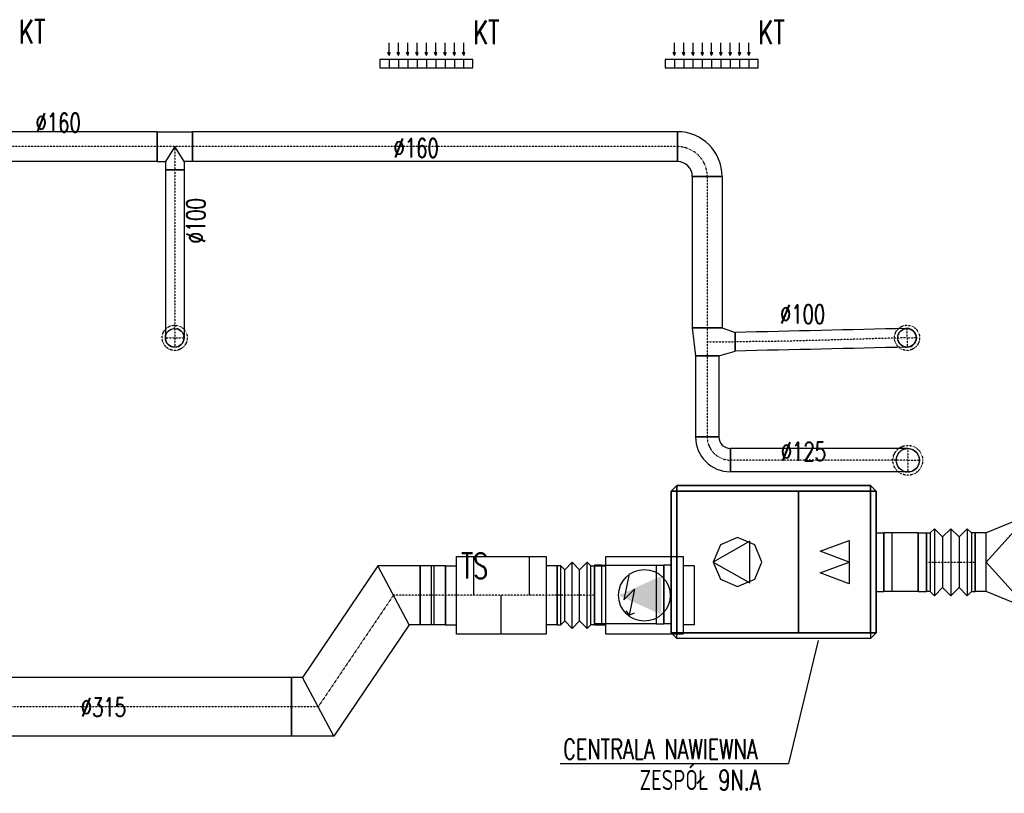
# Model space of a CAD drawing. Extents: x -7228 to 74941, y -112898 to 85621.
# Tile 189 of 256: x 23260 to 23788, y 34436 to 34851. Entities that reach past the tile are written whole.
import ezdxf

# ---------------------------------------------------------------- set-up
doc = ezdxf.new("R2010")
doc.units = 0
doc.linetypes.add('DASHDOT', pattern=[1, 0.5, -0.25, 0, -0.25])
doc.linetypes.add('DASHED', pattern=[0.75, 0.5, -0.25])
doc.layers.get('0').update_dxf_attribs({"color": 101, "linetype": 'CONTINUOUS'})
for name, color, linetype in [('E35', 6, 'CONTINUOUS'), ('FLUID-N.7A', 7, 'CONTINUOUS'), ('FLUID-N.7A-SYM', 7, 'CONTINUOUS'), ('FLUID-N7A', 7, 'CONTINUOUS'), ('FLUID-N7A-SYM', 7, 'CONTINUOUS'), ('FLUID-W7B', 7, 'CONTINUOUS'), ('FLUID-W7B-SYM', 7, 'CONTINUOUS'), ('m-went-odnośniki', 255, 'CONTINUOUS'), ('m-went-opis', 86, 'CONTINUOUS'), ('m-went-urządzenia', 51, 'CONTINUOUS'), ('PULAYER0', 1, 'CONTINUOUS'), ('PULAYER1', 8, 'CONTINUOUS')]:
    doc.layers.add(name, color=color, linetype=linetype)
doc.styles.add('tab-bud$0$ROMANS', font='romans', dxfattribs={"width": 0.7})
doc.linetypes.add('ZIGZAG', pattern='A,0.00254,-5.08,[131,ltypeshp.shx,S=5.08,R=0,X=-5.08,Y=0],-10.16,[131,ltypeshp.shx,S=5.08,R=180,X=5.08,Y=0],-5.08', length=20.32254)

# ---------------------------------------------------------------- blocks, each defined once
blk = doc.blocks.new('*U7025')
at = {"color": 1, "linetype": 'Continuous', "lineweight": -2}
for p, q in [((120, 120), (120, -40)), ((40, -120), (-120, -120))]:
    blk.add_line(p, q, dxfattribs=at)
at = {"color": 0, "linetype": 'ByBlock', "lineweight": -2}
for radius in [240, 80]:
    blk.add_arc((120, -120), radius, 90, 180, dxfattribs=at)
at = {"layer": 'FLUID-W7B-SYM', "color": 2, "linetype": 'DASHDOT'}
blk.add_arc((120, -120), 160, 90, 180, dxfattribs=at)
blk = doc.blocks.new('*U7026')
at = {"color": 1, "linetype": 'Continuous', "lineweight": -2}
for p, q in [((-405.5, -80), (-405.5, 80)), ((405.5, 80), (405.5, -80))]:
    blk.add_line(p, q, dxfattribs=at)
at = {"color": 0, "linetype": 'ByBlock', "lineweight": -2}
for p, q in [((-405.5, 80), (405.5, 80)), ((-405.5, -80), (405.5, -80))]:
    blk.add_line(p, q, dxfattribs=at)
at = {"layer": 'FLUID-W7B-SYM', "color": 2, "linetype": 'DASHDOT'}
blk.add_line((-405.5, 0), (405.5, 0), dxfattribs=at)
blk = doc.blocks.new('*U7027')
at = {"color": 0, "linetype": 'ByBlock', "lineweight": -2}
for p, q in [((-75, 80), (-50, 150)), ((75, 62.5), (50, 150)), ((-75, -80), (75, -62.5))]:
    blk.add_line(p, q, dxfattribs=at)
at = {"color": 1, "linetype": 'Continuous', "lineweight": -2}
for p, q in [((-50, 150), (50, 150)), ((-75, -80), (-75, 80)), ((75, 62.5), (75, -62.5))]:
    blk.add_line(p, q, dxfattribs=at)
at = {"layer": 'FLUID-W7B-SYM', "color": 2, "linetype": 'DASHDOT'}
for p, q in [((0, 0), (0, 150)), ((-75, 0), (75, 0))]:
    blk.add_line(p, q, dxfattribs=at)
blk = doc.blocks.new('*U7028')
at = {"color": 1, "linetype": 'Continuous', "lineweight": -2}
for p, q in [((-217.5, -62.5), (-217.5, 62.5)), ((217.5, 62.5), (217.5, -62.5))]:
    blk.add_line(p, q, dxfattribs=at)
at = {"color": 0, "linetype": 'ByBlock', "lineweight": -2}
for p, q in [((-217.5, 62.5), (217.5, 62.5)), ((-217.5, -62.5), (217.5, -62.5))]:
    blk.add_line(p, q, dxfattribs=at)
at = {"layer": 'FLUID-W7B-SYM', "color": 2, "linetype": 'DASHDOT'}
blk.add_line((-217.5, 0), (217.5, 0), dxfattribs=at)
blk = doc.blocks.new('*U7029')
at = {"color": 1, "linetype": 'Continuous', "lineweight": -2}
for p, q in [((-93.75, -31.25), (-93.75, 93.75)), ((93.75, -93.75), (-31.25, -93.75))]:
    blk.add_line(p, q, dxfattribs=at)
at = {"color": 0, "linetype": 'ByBlock', "lineweight": -2}
for radius in [187.5, 62.5]:
    blk.add_arc((-93.75, -93.75), radius, 0, 90, dxfattribs=at)
at = {"layer": 'FLUID-W7B-SYM', "color": 2, "linetype": 'DASHDOT'}
blk.add_arc((-93.75, -93.75), 125, 0, 90, dxfattribs=at)
blk = doc.blocks.new('*U7030')
at = {"color": 4, "linetype": 'DASHED'}
blk.add_circle((0, 0), 80, dxfattribs=at)
at = {"color": 0, "linetype": 'ByBlock', "lineweight": -2}
blk.add_circle((0, 0), 62.5, dxfattribs=at)
blk = doc.blocks.new('*U7031')
at = {"color": 4, "linetype": 'DASHED'}
blk.add_circle((0, 0), 67.5, dxfattribs=at)
at = {"color": 0, "linetype": 'ByBlock', "lineweight": -2}
blk.add_circle((0, 0), 50, dxfattribs=at)
blk = doc.blocks.new('*U7032')
at = {"color": 1, "linetype": 'Continuous', "lineweight": -2}
blk.add_line((0, -62.5), (0, 62.5), dxfattribs=at)
at = {"color": 4, "linetype": 'DASHED', "lineweight": -2}
blk.add_arc((950.7, -0.5), 62.5, 89.967, 269.967, dxfattribs=at)
at = {"color": 0, "lineweight": -2}
blk.add_arc((950.7, -0.5), 62.5, 269.967, 89.967, dxfattribs=at)
at = {"color": 1, "linetype": 'ZIGZAG', "lineweight": -2, "ltscale": 0.4}
for points in [[(950.7, 62), (0, 62.5)], [(950.6, -63), (0, -62.5)]]:
    blk.add_spline(points, degree=3, dxfattribs=at)
at = {"layer": 'FLUID-W7B-SYM', "color": 2, "linetype": 'DASHDOT'}
for p, q in [((950.7, 62), (950.6, -63)), ((950.7, -0.5), (1013.2, -0.6))]:
    blk.add_line(p, q, dxfattribs=at)
at = {"layer": 'FLUID-W7B-SYM', "color": 2, "linetype": 'DASHDOT', "start_tangent": (-1, 0.000575), "end_tangent": (-1, 0)}
blk.add_spline([(950.7, -0.5), (0, 0)], degree=3, dxfattribs=at)
blk = doc.blocks.new('*U7033')
at = {"color": 1, "linetype": 'Continuous', "lineweight": -2}
blk.add_line((0, -50), (0, 50), dxfattribs=at)
at = {"color": 4, "linetype": 'DASHED', "lineweight": -2}
blk.add_arc((921.5, 20.9), 50, 91.2981, 271.2981, dxfattribs=at)
at = {"color": 0, "lineweight": -2}
blk.add_arc((921.5, 20.9), 50, 271.2981, 91.2981, dxfattribs=at)
at = {"color": 1, "linetype": 'ZIGZAG', "lineweight": -2, "ltscale": 0.4}
for points in [[(920.4, 70.9), (0, 50)], [(922.7, -29.1), (0, -50)]]:
    blk.add_spline(points, degree=3, dxfattribs=at)
at = {"layer": 'FLUID-W7B-SYM', "color": 2, "linetype": 'DASHDOT'}
for p, q in [((920.4, 70.9), (922.7, -29.1)), ((921.5, 20.9), (971.5, 22))]:
    blk.add_line(p, q, dxfattribs=at)
at = {"layer": 'FLUID-W7B-SYM', "color": 2, "linetype": 'DASHDOT', "start_tangent": (-0.999743, -0.022654), "end_tangent": (-1, 0)}
blk.add_spline([(921.5, 20.9), (0, 0)], degree=3, dxfattribs=at)
blk = doc.blocks.new('*U7145')
at = {"color": 1, "linetype": 'Continuous', "lineweight": -2}
for p, q in [((-50, 125), (50, 125)), ((-95, -80), (-95, 80)), ((95, 80), (95, -80))]:
    blk.add_line(p, q, dxfattribs=at)
at = {"color": 0, "linetype": 'ByBlock', "lineweight": -2}
for p, q in [((-50, 80), (-50, 125)), ((50, 80), (50, 125)), ((-95, 80), (-50, 80)), ((95, 80), (50, 80)), ((95, -80), (-95, -80))]:
    blk.add_line(p, q, dxfattribs=at)
at = {"color": 4, "linetype": 'Continuous'}
for p, q in [((-50, 80), (0, 0)), ((0, 0), (50, 80))]:
    blk.add_line(p, q, dxfattribs=at)
at = {"layer": 'FLUID-W7B-SYM', "color": 2, "linetype": 'DASHDOT'}
for p, q in [((0, 0), (0, 125)), ((-95, 0), (95, 0))]:
    blk.add_line(p, q, dxfattribs=at)
blk = doc.blocks.new('*U7146')
at = {"color": 4, "linetype": 'DASHED'}
blk.add_circle((0, 0), 67.5, dxfattribs=at)
at = {"color": 0, "linetype": 'ByBlock', "lineweight": -2}
blk.add_circle((0, 0), 50, dxfattribs=at)
blk = doc.blocks.new('*U7147')
at = {"color": 1, "linetype": 'Continuous', "lineweight": -2}
blk.add_line((-50, 900.1), (50, 900.1), dxfattribs=at)
at = {"color": 4, "linetype": 'DASHED', "lineweight": -2}
blk.add_arc((0, 0), 50, 360, 180, dxfattribs=at)
at = {"color": 0, "linetype": 'ByBlock', "lineweight": -2}
blk.add_arc((0, 0), 50, 180, 360, dxfattribs=at)
at = {"color": 1, "linetype": 'ZIGZAG', "lineweight": -2, "ltscale": 0.4}
for points in [[(-50, 900.1), (-50, 0)], [(50, 900.1), (50, 0)]]:
    blk.add_spline(points, degree=3, dxfattribs=at)
at = {"layer": 'FLUID-W7B-SYM', "color": 2, "linetype": 'DASHDOT'}
for p, q in [((-50, 0), (50, 0)), ((0, 0), (0, -50))]:
    blk.add_line(p, q, dxfattribs=at)
at = {"layer": 'FLUID-W7B-SYM', "color": 2, "linetype": 'DASHDOT', "start_tangent": (0, -1), "end_tangent": (0, -1)}
blk.add_spline([(0, 900.1), (0, 0)], degree=3, dxfattribs=at)
blk = doc.blocks.new('*U6517')
at = {"color": 0, "linetype": 'ByBlock', "lineweight": -2}
for p, q in [((-80, 157.5), (-60, 177.5)), ((-60, 177.5), (-20, 137.5)), ((-20, 137.5), (20, 177.5)), ((20, 177.5), (60, 137.5)), ((-100, 157.5), (-80, 157.5)), ((-80, 157.5), (-80, -157.5)), ((60, 137.5), (80, 157.5)), ((100, 157.5), (80, 157.5)), ((80, 157.5), (80, -157.5)), ((-80, -157.5), (-100, -157.5)), ((-60, -177.5), (-80, -157.5)), ((-20, -137.5), (-60, -177.5)), ((20, -177.5), (-20, -137.5)), ((60, -137.5), (20, -177.5)), ((80, -157.5), (60, -137.5)), ((80, -157.5), (100, -157.5))]:
    blk.add_line(p, q, dxfattribs=at)
at = {"color": 4, "linetype": 'Continuous'}
for p, q in [((-60, 177.5), (-60, -177.5)), ((20, 177.5), (20, -177.5)), ((-20, 137.5), (-20, -137.5)), ((60, 137.5), (60, -137.5))]:
    blk.add_line(p, q, dxfattribs=at)
at = {"color": 5, "linetype": 'Continuous', "lineweight": -2}
for p, q in [((-100, -157.5), (-100, 157.5)), ((100, 157.5), (100, -157.5))]:
    blk.add_line(p, q, dxfattribs=at)
at = {"layer": 'FLUID-N7A-SYM', "color": 2, "linetype": 'DASHDOT'}
blk.add_line((-100, 0), (100, 0), dxfattribs=at)
blk = doc.blocks.new('*U6427')
at = {"color": 0, "linetype": 'ByBlock', "lineweight": -2}
for p, q in [((-110, 157.5), (-88, 179.5)), ((-88, 179.5), (-44, 135.5)), ((-44, 135.5), (0, 179.5)), ((0, 179.5), (44, 135.5)), ((44, 135.5), (88, 179.5)), ((88, 179.5), (110, 157.5)), ((-130, 157.5), (-110, 157.5)), ((-110, 157.5), (-110, -157.5)), ((130, 157.5), (110, 157.5)), ((110, 157.5), (110, -157.5)), ((-110, -157.5), (-130, -157.5)), ((-88, -179.5), (-110, -157.5)), ((-44, -135.5), (-88, -179.5)), ((0, -179.5), (-44, -135.5)), ((44, -135.5), (0, -179.5)), ((88, -179.5), (44, -135.5)), ((110, -157.5), (88, -179.5)), ((110, -157.5), (130, -157.5))]:
    blk.add_line(p, q, dxfattribs=at)
at = {"color": 4, "linetype": 'Continuous'}
for p, q in [((-88, 179.5), (-88, -179.5)), ((0, 179.5), (0, -179.5)), ((88, 179.5), (88, -179.5)), ((-44, 135.5), (-44, -135.5)), ((44, 135.5), (44, -135.5))]:
    blk.add_line(p, q, dxfattribs=at)
at = {"color": 5, "linetype": 'Continuous', "lineweight": -2}
for p, q in [((-130, -157.5), (-130, 157.5)), ((130, 157.5), (130, -157.5))]:
    blk.add_line(p, q, dxfattribs=at)
at = {"layer": 'FLUID-N.7A-SYM', "color": 2, "linetype": 'DASHDOT'}
blk.add_line((-130, 0), (130, 0), dxfattribs=at)
blk = doc.blocks.new('*U6428')
at = {"color": 5, "linetype": 'Continuous', "lineweight": -2}
for p, q in [((-157.5, -295), (-157.5, 295)), ((157.5, 158), (157.5, -157))]:
    blk.add_line(p, q, dxfattribs=at)
at = {"color": 0, "linetype": 'ByBlock', "lineweight": -2}
for p, q in [((-157.5, 250), (-127.5, 250)), ((-127.5, 250), (97.5, 158)), ((97.5, 158), (157.5, 158)), ((-127.5, -250), (97.5, -157)), ((97.5, -157), (157.5, -157)), ((-157.5, -250), (-127.5, -250))]:
    blk.add_line(p, q, dxfattribs=at)
at = {"color": 4, "linetype": 'Continuous'}
for p, q in [((-127.5, -250), (-127.5, 250)), ((-127.5, 250), (97.5, 0.5)), ((97.5, 158), (97.5, -157)), ((-127.5, -250), (97.5, 0.5))]:
    blk.add_line(p, q, dxfattribs=at)
blk = doc.blocks.new('*U6518')
at = {"color": 0, "linetype": 'ByBlock', "lineweight": -2}
for p, q in [((-240, 207.5), (240, 207.5)), ((-240, -207.5), (-240, 207.5)), ((240, 207.5), (240, -207.5)), ((-300, 157.5), (-240, 157.5)), ((300, 157.5), (240, 157.5)), ((-300, -157.5), (-240, -157.5)), ((300, -157.5), (240, -157.5)), ((240, -207.5), (-240, -207.5))]:
    blk.add_line(p, q, dxfattribs=at)
at = {"color": 4, "linetype": 'Continuous'}
for p, q in [((0, 207.5), (0, 0)), ((-150, -207.5), (-150, 0)), ((150, -207.5), (150, 0))]:
    blk.add_line(p, q, dxfattribs=at)
at = {"color": 5, "linetype": 'Continuous', "lineweight": -2}
for p, q in [((-300, -157.5), (-300, 157.5)), ((300, 157.5), (300, -157.5))]:
    blk.add_line(p, q, dxfattribs=at)
at = {"layer": 'FLUID-N7A-SYM', "color": 2, "linetype": 'DASHDOT'}
blk.add_line((-300, 0), (300, 0), dxfattribs=at)
blk = doc.blocks.new('*U6519')
at = {"color": 5, "linetype": 'Continuous', "lineweight": -2}
for p, q in [((-774, -157.5), (-774, 157.5)), ((774, 157.5), (774, -157.5))]:
    blk.add_line(p, q, dxfattribs=at)
at = {"color": 0, "linetype": 'ByBlock', "lineweight": -2}
for p, q in [((-774, 157.5), (774, 157.5)), ((-774, -157.5), (774, -157.5))]:
    blk.add_line(p, q, dxfattribs=at)
at = {"layer": 'FLUID-N7A-SYM', "color": 2, "linetype": 'DASHDOT'}
blk.add_line((-774, 0), (774, 0), dxfattribs=at)
blk = doc.blocks.new('PROUNIT_20070829104343_1')
at = {"layer": 'PULAYER0', "linetype": 'Continuous'}
for p, q in [((270, 790), (300, 820)), ((300, 820), (1340, 820)), ((1340, 820), (1370, 790)), ((270, 30), (270, 790)), ((1370, 790), (1370, 30)), ((1370, 741.5), (1410, 741.5)), ((1450, 741.5), (1410, 741.5)), ((1741, 741.5), (1781, 741.5)), ((45, 568.5), (0, 568.5)), ((45, 568), (185, 568)), ((185, 568.5), (230, 568.5)), ((270, 568.5), (230, 568.5)), ((1370, 426.5), (1410, 426.5)), ((1450, 426.5), (1410, 426.5)), ((1741, 426.5), (1781, 426.5)), ((45, 253.5), (0, 253.5)), ((45, 254), (185, 254)), ((185, 253.5), (230, 253.5)), ((270, 253.5), (230, 253.5)), ((300, 0), (270, 30)), ((1340, 0), (300, 0)), ((1370, 30), (1340, 0))]:
    blk.add_line(p, q, dxfattribs=at)
for points in [[(270, 790, 0), (300, 790, 0), (300, 820, 0)], [(1340, 820, 0), (1340, 790, 0), (300, 790, 0), (300, 820, 0)], [(1340, 820, 0), (1340, 790, 0), (1370, 790, 0)], [(270, 30, 0), (300, 30, 0), (300, 790, 0), (270, 790, 0)], [(1340, 30, 0), (1340, 790, 0), (300, 790, 0), (300, 30, 0)], [(300, 30, 0), (300, 790, 0), (687, 790, 0), (687, 30, 0)], [(687, 30, 0), (687, 790, 0), (1340, 790, 0), (1340, 30, 0)], [(1370, 30, 0), (1370, 790, 0), (1340, 790, 0), (1340, 30, 0)], [(1450, 741, 0), (1741, 741, 0), (1741, 427, 0), (1450, 427, 0)], [(300, 0, 0), (300, 30, 0), (270, 30, 0)], [(1340, 0, 0), (1340, 30, 0), (300, 30, 0), (300, 0, 0)], [(1370, 30, 0), (1340, 30, 0), (1340, 0, 0)]]:
    blk.add_polyline3d(points, close=True, dxfattribs=at)
for points in [[(1410, 741.5, 0), (1410, 711.420177, 0), (1410, 632.670177, 0), (1410, 535.329823, 0), (1410, 456.579823, 0), (1410, 426.5, 0)], [(1410, 426.5, 0), (1410, 456.579823, 0), (1410, 535.329823, 0), (1410, 632.670177, 0), (1410, 711.420177, 0), (1410, 741.5, 0)], [(1450, 741.479817, 0), (1450, 741.487083, 0), (1450, 741.492734, 0), (1450, 741.496771, 0), (1450, 741.499193, 0), (1450, 741.5, 0)], [(1741, 741.5, 0), (1741, 741.499193, 0), (1741, 741.496771, 0), (1741, 741.492734, 0), (1741, 741.487083, 0), (1741, 741.479817, 0)], [(1781, 741.5, 0), (1781, 711.420177, 0), (1781, 632.670177, 0), (1781, 535.329823, 0), (1781, 456.579823, 0), (1781, 426.5, 0)], [(0, 253.5, 0), (0, 283.579823, 0), (0, 362.329823, 0), (0, 459.670177, 0), (0, 538.420177, 0), (0, 568.5, 0)], [(45, 253.5, 0), (45, 283.579823, 0), (45, 362.329823, 0), (45, 459.670177, 0), (45, 538.420177, 0), (45, 568.5, 0)], [(45, 568, 0), (45, 538.015668, 0), (45, 459.515668, 0), (45, 362.484332, 0), (45, 283.984332, 0), (45, 254, 0)], [(185, 568.5, 0), (185, 538.420177, 0), (185, 459.670177, 0), (185, 362.329823, 0), (185, 283.579823, 0), (185, 253.5, 0)], [(185, 568, 0), (185, 538.015668, 0), (185, 459.515668, 0), (185, 362.484332, 0), (185, 283.984332, 0), (185, 254, 0)], [(230, 253.5, 0), (230, 283.579823, 0), (230, 362.329823, 0), (230, 459.670177, 0), (230, 538.420177, 0), (230, 568.5, 0)], [(230, 568.5, 0), (230, 538.420177, 0), (230, 459.670177, 0), (230, 362.329823, 0), (230, 283.579823, 0), (230, 253.5, 0)], [(1450, 426.5, 0), (1450, 426.500807, 0), (1450, 426.503229, 0), (1450, 426.507266, 0), (1450, 426.512917, 0), (1450, 426.520183, 0)], [(1741, 426.520183, 0), (1741, 426.512917, 0), (1741, 426.507266, 0), (1741, 426.503229, 0), (1741, 426.500807, 0), (1741, 426.5, 0)]]:
    blk.add_polyline3d(points, dxfattribs=at)
at = {"layer": 'PULAYER1', "linetype": 'Continuous'}
for p, q in [((1566.4, 554.9), (1595.5, 694.58)), ((1595.5, 694.58), (1566.4, 682.94)), ((1612.96, 671.3), (1595.5, 694.58)), ((1624.6, 613.1), (1566.4, 554.9)), ((1595.5, 473.42), (1624.6, 613.1)), ((416.1, 293.9), (416.1, 526.1)), ((416.1, 526.1), (570.9, 468.824)), ((1144.1, 410), (948.2, 522.316)), ((948.2, 522.316), (948.2, 297.684)), ((570.9, 468.824), (416.1, 410)), ((416.1, 410), (570.9, 351.176)), ((948.2, 297.684), (1144.1, 410)), ((570.9, 351.176), (416.1, 293.9))]:
    blk.add_line(p, q, dxfattribs=at)
blk.add_polyline3d([(882.9, 410, 0), (921.151854, 317.651854, 0), (1013.5, 279.4, 0), (1105.848146, 317.651854, 0), (1144.1, 410, 0), (1105.848146, 502.348146, 0), (1013.5, 540.6, 0), (921.151854, 502.348146, 0)], close=True, dxfattribs=at)
blk = doc.blocks.new('*U7151')
at = {"color": 1, "linetype": 'Continuous', "lineweight": -2}
for p, q in [((-1300.5, -80), (-1300.5, 80)), ((1300.5, 80), (1300.5, -80))]:
    blk.add_line(p, q, dxfattribs=at)
at = {"color": 0, "linetype": 'ByBlock', "lineweight": -2}
for p, q in [((-1300.5, 80), (1300.5, 80)), ((-1300.5, -80), (1300.5, -80))]:
    blk.add_line(p, q, dxfattribs=at)
at = {"layer": 'FLUID-W7B-SYM', "color": 2, "linetype": 'DASHDOT'}
blk.add_line((-1300.5, 0), (1300.5, 0), dxfattribs=at)
blk = doc.blocks.new('*U7152')
at = {"color": 1, "linetype": 'Continuous', "lineweight": -2}
for p, q in [((-989.5, -80), (-989.5, 80)), ((989.5, 80), (989.5, -80))]:
    blk.add_line(p, q, dxfattribs=at)
at = {"color": 0, "linetype": 'ByBlock', "lineweight": -2}
for p, q in [((-989.5, 80), (989.5, 80)), ((-989.5, -80), (989.5, -80))]:
    blk.add_line(p, q, dxfattribs=at)
at = {"layer": 'FLUID-W7B-SYM', "color": 2, "linetype": 'DASHDOT'}
blk.add_line((-989.5, 0), (989.5, 0), dxfattribs=at)
blk = doc.blocks.new('*U6548')
at = {"color": 0, "linetype": 'ByBlock', "lineweight": -2}
for p, q in [((-207.5, 207.5), (207.5, 207.5)), ((-207.5, -207.5), (-207.5, 207.5)), ((207.5, 207.5), (207.5, -207.5)), ((-267.5, 157.5), (-207.5, 157.5)), ((267.5, 157.5), (207.5, 157.5)), ((-267.5, -157.5), (-207.5, -157.5)), ((267.5, -157.5), (207.5, -157.5)), ((207.5, -207.5), (-207.5, -207.5))]:
    blk.add_line(p, q, dxfattribs=at)
at = {"color": 5, "linetype": 'Continuous', "lineweight": -2}
for p, q in [((-267.5, -157.5), (-267.5, 157.5)), ((267.5, 157.5), (267.5, -157.5))]:
    blk.add_line(p, q, dxfattribs=at)
at = {"color": 4, "linetype": 'Continuous'}
blk.add_circle((0, 0), 138.3, dxfattribs=at)
blk.add_solid([(-91.5, 103.8), (138.3, 0), (-91.5, -103.8)], dxfattribs=at)
blk = doc.blocks.new('*U6549')
at = {"color": 0, "linetype": 'ByBlock', "lineweight": -2}
for p, q in [((-285.5, 157.5), (118.1, 755.5)), ((118.1, 755.5), (345.5, 755.5)), ((-118.1, -157.5), (285.5, 440.5)), ((285.5, 440.5), (345.5, 440.5)), ((-345.5, 157.5), (-285.5, 157.5)), ((-345.5, -157.5), (-118.1, -157.5))]:
    blk.add_line(p, q, dxfattribs=at)
at = {"color": 4, "linetype": 'Continuous'}
for p, q in [((118.1, 755.5), (285.5, 440.5)), ((-285.5, 157.5), (-118.1, -157.5))]:
    blk.add_line(p, q, dxfattribs=at)
at = {"color": 5, "linetype": 'Continuous', "lineweight": -2}
for p, q in [((345.5, 755.5), (345.5, 440.5)), ((-345.5, -157.5), (-345.5, 157.5))]:
    blk.add_line(p, q, dxfattribs=at)
at = {"layer": 'FLUID-N7A-SYM', "color": 2, "linetype": 'DASHDOT'}
for p, q in [((-201.8, 0), (201.8, 598)), ((201.8, 598), (345.5, 598)), ((-345.5, 0), (-201.8, 0))]:
    blk.add_line(p, q, dxfattribs=at)
blk = doc.blocks.new('*U6550')
at = {"color": 5, "linetype": 'Continuous', "lineweight": -2}
for p, q in [((-67.5, -157.5), (-67.5, 157.5)), ((67.5, 157.5), (67.5, -157.5))]:
    blk.add_line(p, q, dxfattribs=at)
at = {"color": 0, "linetype": 'ByBlock', "lineweight": -2}
for p, q in [((-67.5, 157.5), (67.5, 157.5)), ((-67.5, -157.5), (67.5, -157.5))]:
    blk.add_line(p, q, dxfattribs=at)
at = {"color": 4, "linetype": 'Continuous'}
for p, q in [((-7.5, 157.5), (-7.5, -157.5)), ((7.5, 157.5), (7.5, -157.5))]:
    blk.add_line(p, q, dxfattribs=at)
at = {"layer": 'FLUID-N7A-SYM', "color": 2, "linetype": 'DASHDOT'}
blk.add_line((-67.5, 0), (67.5, 0), dxfattribs=at)
blk = doc.blocks.new('KT')
at = {"layer": 'm-went-urządzenia'}
for points in [[(55475.1, 10960.33), (55475.71, 10962.01), (55474.49, 10962.01)], [(55480.1, 10960.33), (55480.71, 10962.01), (55479.49, 10962.01)], [(55485.1, 10960.33), (55485.71, 10962.01), (55484.49, 10962.01)], [(55490.1, 10960.33), (55490.71, 10962.01), (55489.49, 10962.01)], [(55495.1, 10960.33), (55495.71, 10962.01), (55494.49, 10962.01)], [(55500.1, 10960.33), (55500.71, 10962.01), (55499.49, 10962.01)], [(55505.1, 10960.33), (55505.71, 10962.01), (55504.49, 10962.01)], [(55510.1, 10960.33), (55510.71, 10962.01), (55509.49, 10962.01)], [(55515.1, 10960.33), (55515.71, 10962.01), (55514.49, 10962.01)]]:
    blk.add_hatch(color=7, dxfattribs=at).paths.add_polyline_path(points)
at = {"layer": 'm-went-urządzenia', "color": 7}
for p, q in [((55475.1, 10960.33, 0), (55475.1, 10967.21, 0)), ((55480.1, 10960.33, 0), (55480.1, 10967.21, 0)), ((55485.1, 10960.33, 0), (55485.1, 10967.21, 0)), ((55490.1, 10960.33, 0), (55490.1, 10967.21, 0)), ((55495.1, 10960.33, 0), (55495.1, 10967.21, 0)), ((55500.1, 10960.33, 0), (55500.1, 10967.21, 0)), ((55505.1, 10960.33, 0), (55505.1, 10967.21, 0)), ((55510.1, 10960.33, 0), (55510.1, 10967.21, 0)), ((55515.1, 10960.33, 0), (55515.1, 10967.21, 0)), ((55475.1, 10960.33, 0), (55474.49, 10962.01, 0)), ((55474.49, 10962.01, 0), (55475.71, 10962.01, 0)), ((55475.09, 10958.31, 0), (55475.09, 10953.74, 0)), ((55475.1, 10960.33, 0), (55475.71, 10962.01, 0)), ((55480.1, 10960.33, 0), (55479.49, 10962.01, 0)), ((55479.49, 10962.01, 0), (55480.71, 10962.01, 0)), ((55480.09, 10958.31, 0), (55480.09, 10953.74, 0)), ((55480.1, 10960.33, 0), (55480.71, 10962.01, 0)), ((55485.1, 10960.33, 0), (55484.49, 10962.01, 0)), ((55484.49, 10962.01, 0), (55485.71, 10962.01, 0)), ((55485.09, 10958.31, 0), (55485.09, 10953.74, 0)), ((55485.1, 10960.33, 0), (55485.71, 10962.01, 0)), ((55490.1, 10960.33, 0), (55489.49, 10962.01, 0)), ((55489.49, 10962.01, 0), (55490.71, 10962.01, 0)), ((55490.09, 10958.31, 0), (55490.09, 10953.74, 0)), ((55490.1, 10960.33, 0), (55490.71, 10962.01, 0)), ((55495.1, 10960.33, 0), (55494.49, 10962.01, 0)), ((55494.49, 10962.01, 0), (55495.71, 10962.01, 0)), ((55495.09, 10958.31, 0), (55495.09, 10953.74, 0)), ((55495.1, 10960.33, 0), (55495.71, 10962.01, 0)), ((55500.1, 10960.33, 0), (55499.49, 10962.01, 0)), ((55499.49, 10962.01, 0), (55500.71, 10962.01, 0)), ((55500.09, 10958.31, 0), (55500.09, 10953.74, 0)), ((55500.1, 10960.33, 0), (55500.71, 10962.01, 0)), ((55505.1, 10960.33, 0), (55504.49, 10962.01, 0)), ((55504.49, 10962.01, 0), (55505.71, 10962.01, 0)), ((55505.09, 10958.31, 0), (55505.09, 10953.74, 0)), ((55505.1, 10960.33, 0), (55505.71, 10962.01, 0)), ((55510.1, 10960.33, 0), (55509.49, 10962.01, 0)), ((55509.49, 10962.01, 0), (55510.71, 10962.01, 0)), ((55510.09, 10958.31, 0), (55510.09, 10953.74, 0)), ((55510.1, 10960.33, 0), (55510.71, 10962.01, 0)), ((55515.1, 10960.33, 0), (55514.49, 10962.01, 0)), ((55514.49, 10962.01, 0), (55515.71, 10962.01, 0)), ((55515.09, 10958.31, 0), (55515.09, 10953.74, 0)), ((55515.1, 10960.33, 0), (55515.71, 10962.01, 0))]:
    blk.add_line(p, q, dxfattribs=at)
at = {"layer": 'm-went-urządzenia', "elevation": 0}
blk.add_lwpolyline([(55470.09, 10953.74), (55520.09, 10953.74), (55520.09, 10958.31), (55470.09, 10958.31)], close=True, dxfattribs=at)
blk = doc.blocks.new('A$C57440DA0')
at = {"layer": 'm-went-odnośniki'}
for p in [(5439.54, -5198.63), (5301.16, -5264.42)]:
    blk.add_line(p, (5423.51, -5264.42), dxfattribs=at)
at = {"layer": 'FLUID-N.7A', "color": 5, "linetype": 'Continuous', "xscale": 0.1, "yscale": 0.09999999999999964, "zscale": 0.1}
for name, p, rotation in [('*U6428', (5539.4, -5156.53), 179.9999999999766), ('*U6427', (5510.65, -5156.58), 359.9999999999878)]:
    blk.add_blockref(name, p, dxfattribs=dict(at, rotation=rotation))
at = {"layer": 'FLUID-N7A', "color": 5, "linetype": 'Continuous'}
for name, p, xscale, yscale, zscale, rotation in [('*U6518', (5269.55, -5174.33), 0.1000000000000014, 0.1000000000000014, 0.1000000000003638, 180), ('*U6548', (5346.3, -5174.33), 0.1, 0.09999999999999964, 0.1, 180), ('*U6549', (5191.5, -5174.33), 0.1, 0.1, 0.1, 180), ('*U6550', (5232.8, -5174.33), 0.1, 0.1, 0.1, 180), ('*U6517', (5309.55, -5174.33, -3482.5), 0.09999999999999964, 0.1000000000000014, 0.09999999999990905, 180), ('*U6519', (5079.6, -5234.08), 0.1000000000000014, 0.1000000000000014, 0.09999999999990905, 179.9999999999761)]:
    blk.add_blockref(name, p, dxfattribs=dict(at, xscale=xscale, yscale=yscale, zscale=zscale, rotation=rotation))
at = {"layer": 'FLUID-W7B', "color": 1, "linetype": 'Continuous'}
for name, p, xscale, yscale, zscale, rotation in [('*U7152', (4985.94, -4933.78), 0.1, 0.1, 0.1, 179.9999999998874), ('*U7145', (5094.39, -4933.78), 0.1000000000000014, 0.1, 0.1, 179.9999999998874), ('*U7151', (5233.95, -4933.78), 0.1, 0.1, 0.1, 179.9999999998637), ('*U7025', (5376, -4937.78), 0.1, 0.1, 0.1, 269.9999999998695), ('*U7147', (5094.39, -5036.29), 0.1, 0.1, 0.1, 359.9999999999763), ('*U7026', (5380, -4990.33), 0.1, 0.1, 0.1, 269.9999999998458), ('*U7027', (5380, -5038.38), 0.1, 0.1, 0.1, 269.9999999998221), ('*U7033', (5395, -5038.38), 0.1, 0.1, 0.1, 359.9999999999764), ('*U7028', (5380, -5067.63), 0.1, 0.1, 0.1, 269.9999999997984), ('*U7029', (5383.12, -5098.75), 0.1, 0.09999999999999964, 0.09999999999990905, 179.9999999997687), ('*U7032', (5392.5, -5101.9, -3650), 0.1, 0.09999999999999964, 0.09999999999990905, 359.9999999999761)]:
    blk.add_blockref(name, p, dxfattribs=dict(at, xscale=xscale, yscale=yscale, zscale=zscale, rotation=rotation))
at = {"layer": 'FLUID-W7B', "color": 1, "linetype": 'Continuous', "xscale": 0.1000000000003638, "yscale": 0.1000000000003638}
for name, p, zscale in [('*U7146', (5094.39, -5036.29), 0.1), ('*U7031', (5487.15, -5036.29), 0.1), ('*U7030', (5487.57, -5101.95, -3650), 0.09999999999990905)]:
    blk.add_blockref(name, p, dxfattribs=dict(at, zscale=zscale))
at = {"layer": 'm-went-urządzenia'}
for p in [(-50265.73, -15845.33, 0), (-50112.73, -15845.33, 0)]:
    blk.add_blockref('KT', p, dxfattribs=at)
at = {"layer": 'PULAYER0', "linetype": 'Continuous', "xscale": 0.1000000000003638, "yscale": 0.1000000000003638, "zscale": 0.1, "rotation": 180}
blk.add_blockref('PROUNIT_20070829104343_1', (5497.65, -5115.48), dxfattribs=at)
at = {"layer": 'm-went-opis', "style": 'tab-bud$0$ROMANS', "width": 0.7}
for s, height, rotation, p in [('KT', 12.78, 359.9414, (5010.93, -4878.52, 0)), ('KT', 12.78, 359.9414, (5254.45, -4878.9, 0)), ('KT', 12.78, 359.9414, (5407.45, -4878.9, 0)), ('%%c160', 10.109, 360, (5019.74, -4926.03, 0)), ('%%c160', 10.109, 360, (5211.72, -4939.58, 0)), ('%%c100', 10.109, 90, (5110.79, -4985.64, 0)), ('%%c100', 10.109, 360, (5419.03, -5028.66, 0)), ('%%c125', 10.109, 360, (5419.45, -5102.3, 0)), ('TS', 13.446, 0, (5248.01, -5165.24)), ('%%c315', 10.109, 360, (5044.02, -5239.37)), ('CENTRALA NAWIEWNA', 10.7572, 0, (5302.77, -5262.18)), ('ZESPÓŁ 9N.A', 10.7572, 0, (5343.75, -5278.71))]:
    blk.add_text(s, height=height, rotation=rotation, dxfattribs=at).set_placement(p)

msp = doc.modelspace()

# ---------------------------------------------------------------- block references
at = {"layer": 'E35'}
msp.add_blockref('A$C57440DA0', (18248.5, 39716.472), dxfattribs=at)

doc.saveas('drawing.dxf')
